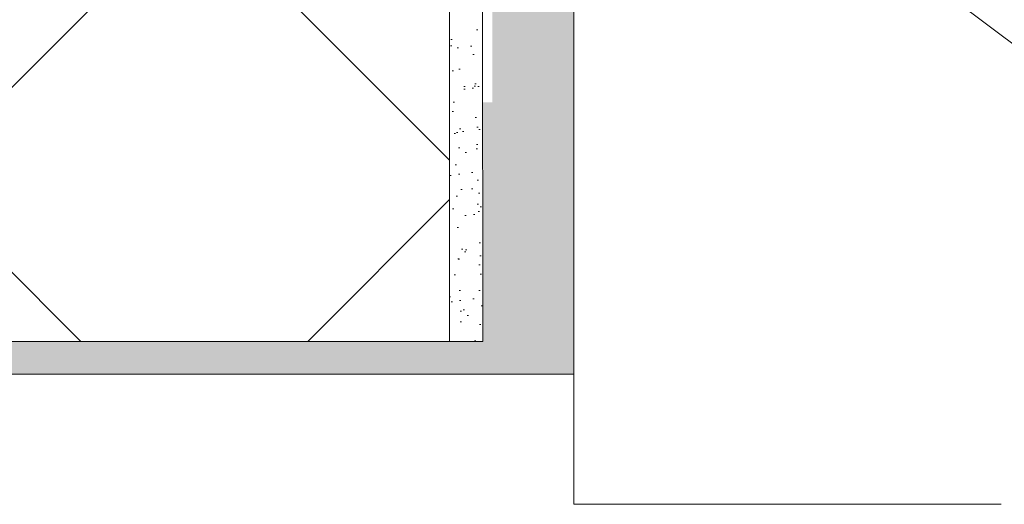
# Model space of a CAD drawing. Header units: millimetres. Extents: x -330321 to -319702, y -17713 to -4070.
# Tile 4 of 22: x -327052 to -326750, y -11195 to -11046. Entities that reach past the tile are written whole.
import ezdxf
from ezdxf.xclip import XClip

# ---------------------------------------------------------------- set-up
doc = ezdxf.new("R2010")
doc.units = ezdxf.units.MM
doc.header["$MEASUREMENT"] = 0
doc.header["$XCLIPFRAME"] = 0
for name, color, linetype in [('POHLED ZÁPADNÍ_1_DEK_KÓTY', 7, 'Continuous'), ('POHLED ZÁPADNÍ_1_DEK_SLABA', 7, 'Continuous'), ('POHLED ZÁPADNÍ_1_DEK_ŠRAFY', 7, 'Continuous')]:
    doc.layers.add(name, color=color, linetype=linetype)
pattern_1 = [(37.5, (-475787.242, -34770.253), (-0.3149668, 9.63411885), [0, -7.6, 0, -8.5, 0, -8.125]), (7.5, (-475787.242, -34770.253), (8.8488835, 14.1107303), [0, -4.1, 0, -6.85, 0, -2.625]), (327.5, (-475793.392, -34770.253), (15.5707093, 0.02829527), [0, -2.5, 0, -9, 0, -11.75]), (317.5, (-475793.392, -34770.253), (15.030633, 4.3883778), [0, -1.25, 0, -5.9, 0, -6.75])]

# ---------------------------------------------------------------- blocks, each defined once
blk = doc.blocks.new('Kresba_1_1', base_point=(-330716.39, -11910.99))
at = {"layer": 'POHLED ZÁPADNÍ_1_DEK_ŠRAFY', "linetype": 'Continuous', "lineweight": 18}
h = blk.add_hatch(dxfattribs=at)
h.set_pattern_fill('ZDIVO2_0001', color=3, style=0, pattern_type=2)
h.set_pattern_definition([(45, (-475881.91, -49052.55), (-124.4508, 124.4508), []), (45, (-475801.91, -49052.55), (-124.4508, 124.4508), []), (135, (-475881.91, -49052.55), (124.4508, 124.4508), []), (135, (-475801.91, -49052.55), (124.4508, 124.4508), [])])
h.paths.add_polyline_path([(-327224.21, -10844.56), (-327354.6, -10844.56), (-327354.6, -11144.56), (-326920.24, -11144.54), (-326920.24, -11047.5), (-326920.44, -11047.5), (-326920.74, -11047.93), (-326920.87, -11047.5), (-326922.6, -11047.5), (-326922.89, -11047.93), (-326923.03, -11047.5), (-326924.75, -11047.5), (-326925.04, -11047.93), (-326925.18, -11047.5), (-326926.9, -11047.5), (-326927.19, -11047.93), (-326927.33, -11047.5), (-326929.05, -11047.5), (-326929.34, -11047.93), (-326929.48, -11047.5), (-326931.2, -11047.5), (-326931.49, -11047.93), (-326931.63, -11047.5), (-326933.35, -11047.5), (-326933.64, -11047.93), (-326933.78, -11047.5), (-326935.51, -11047.5), (-326935.8, -11047.93), (-326935.94, -11047.5), (-326937.66, -11047.5), (-326937.95, -11047.93), (-326938.09, -11047.5), (-326939.81, -11047.5), (-326940.1, -11047.93), (-326940.24, -11047.5), (-326941.96, -11047.5), (-326942.25, -11047.93), (-326942.39, -11047.5), (-326944.11, -11047.5), (-326944.4, -11047.93), (-326944.54, -11047.5), (-326946.26, -11047.5), (-326946.55, -11047.93), (-326946.69, -11047.5), (-326948.41, -11047.5), (-326948.71, -11047.93), (-326948.84, -11047.5), (-326950.54, -11047.33), (-326950.83, -11047.76), (-326950.97, -11047.33), (-326950.96, -11047.29), (-326952.65, -11047.12), (-326952.94, -11047.55), (-326953.08, -11047.12), (-326953.07, -11047.07), (-326954.76, -11046.91), (-326955.06, -11047.34), (-326955.2, -11046.91), (-326955.19, -11046.86), (-326956.59, -11046.72, -0.904988), (-326956.59, -11044.83), (-326954.8, -11044.65), (-326954.79, -11044.61), (-326954.5, -11044.18), (-326954.36, -11044.61), (-326952.61, -11044.43), (-326952.6, -11044.39), (-326952.31, -11043.96), (-326952.17, -11044.39), (-326950.42, -11044.21), (-326950.41, -11044.17), (-326950.12, -11043.74), (-326949.98, -11044.17), (-326948.84, -11044.05), (-326948.24, -11044.05), (-326947.95, -11043.62), (-326947.81, -11044.05), (-326946.09, -11044.05), (-326945.8, -11043.62), (-326945.66, -11044.05), (-326943.93, -11044.05), (-326943.64, -11043.62), (-326943.5, -11044.05), (-326941.78, -11044.05), (-326941.49, -11043.62), (-326941.35, -11044.05), (-326939.63, -11044.05), (-326939.34, -11043.62), (-326939.2, -11044.05), (-326937.48, -11044.05), (-326937.19, -11043.62), (-326937.05, -11044.05), (-326935.33, -11044.05), (-326935.04, -11043.62), (-326934.9, -11044.05), (-326933.18, -11044.05), (-326932.89, -11043.62), (-326932.75, -11044.05), (-326931.03, -11044.05), (-326930.73, -11043.62), (-326930.6, -11044.05), (-326928.87, -11044.05), (-326928.58, -11043.62), (-326928.44, -11044.05), (-326926.72, -11044.05), (-326926.43, -11043.62), (-326926.29, -11044.05), (-326924.57, -11044.05), (-326924.28, -11043.62), (-326924.14, -11044.05), (-326922.42, -11044.05), (-326922.13, -11043.62), (-326921.99, -11044.05), (-326920.27, -11044.05), (-326920.24, -11044.02), (-326920.24, -10844.56), (-327216.21, -10844.56), (-327216.21, -10896.7, -0.146838), (-327217.21, -10899.2), (-327223.21, -10899.2, -0.146839), (-327224.21, -10896.7)])
h = blk.add_hatch(dxfattribs=at)
h.set_pattern_fill('AR_SAND_0001', color=3, style=0, pattern_type=2)
h.set_pattern_definition(pattern_1)
h.paths.add_polyline_path([(-327354.6, -11154.56), (-326882.08, -11154.56), (-326882.08, -11118.59), (-326881.77, -10934.02), (-326883.35, -10934.02), (-326883.65, -10917.64), (-326892.31, -10917.64), (-326892.31, -11035.61), (-326893.89, -11035.61), (-326893.89, -11026.95), (-326893.9, -11026.51), (-326893.89, -10915.14), (-326907.08, -10915.14), (-326907.07, -11071.12), (-326910.2, -11071.12), (-326910.06, -11144.54), (-327354.6, -11144.56)])
h = blk.add_hatch(dxfattribs=at)
h.set_pattern_fill('AR_SAND_0001', color=3, style=0, pattern_type=2)
h.set_pattern_definition(pattern_1)
h.paths.add_polyline_path([(-326920.24, -11144.54), (-326910.06, -11144.54), (-326910.24, -11048.33), (-326914.42, -11047.5), (-326916.14, -11047.5), (-326916.43, -11047.93), (-326916.57, -11047.5), (-326918.29, -11047.5), (-326918.58, -11047.93), (-326918.72, -11047.5), (-326920.24, -11047.5)])
at = {"layer": 'POHLED ZÁPADNÍ_1_DEK_KÓTY', "color": 6, "linetype": 'Continuous', "lineweight": 18}
blk.add_line((-326897.56, -10939.5), (-326743.53, -11055.96), dxfattribs=at)
at = {"layer": 'POHLED ZÁPADNÍ_1_DEK_SLABA', "color": 153, "linetype": 'Continuous', "lineweight": 18}
for p, q in [((-326910.24, -10834.56), (-326910.06, -11144.54)), ((-326920.24, -10844.56), (-326920.24, -11144.56)), ((-326882.08, -11194.56), (-326882.09, -10915.14)), ((-326910.06, -11144.54), (-327354.6, -11144.56)), ((-326882.08, -11154.56), (-327354.6, -11154.56)), ((-326882.08, -11194.56), (-326750.76, -11194.56))]:
    blk.add_line(p, q, dxfattribs=at)

msp = doc.modelspace()

# ---------------------------------------------------------------- block references
at = {"color": 9, "linetype": 'Continuous', "lineweight": 13}
ref = msp.add_blockref('Kresba_1_1', (-330716.39, -11910.99), dxfattribs=at)
XClip(ref).set_block_clipping_path([(-330320.7226132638, -17712.8606360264), (-325144.8974555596, -4069.5162355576)])

doc.saveas('drawing.dxf')
